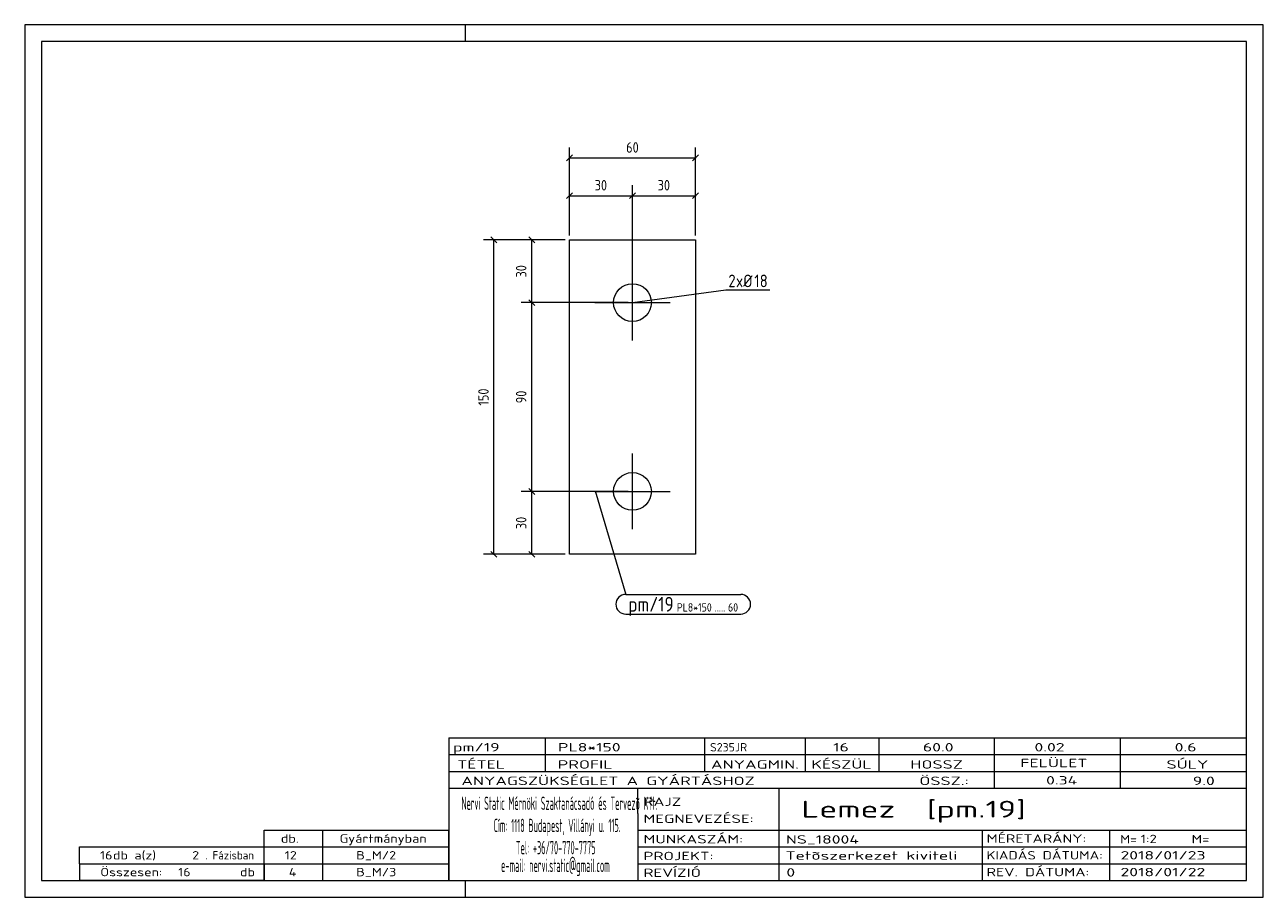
# Model space of a CAD drawing. Header units: millimetres. Extents: x 1 to 296, y 1 to 209.
import ezdxf

# ---------------------------------------------------------------- set-up
doc = ezdxf.new("R2010")
doc.units = ezdxf.units.MM
doc.header["$LTSCALE"] = 0.6
doc.linetypes.add('XKITLINE00', pattern=[0])
for name, color, linetype, lineweight in [('Bolt', 7, 'Continuous', 0), ('BoltMark', 3, 'Continuous', 0), ('DrawingSheet', 5, 'Continuous', 0), ('OtherObjectType', 1, 'Continuous', 0), ('Part', 2, 'Continuous', 0), ('PartMark', 3, 'Continuous', 0), ('Z-DIMENSIONS', 1, 'Continuous', 0)]:
    doc.layers.add(name, color=color, linetype=linetype, lineweight=lineweight)
doc.styles.add('ISOCPEUR', font='ISOCPEUR.TTF')

msp = doc.modelspace()

# ---------------------------------------------------------------- linework, layer by layer
at = {"layer": 'Bolt', "color": 4, "linetype": 'XKITLINE00', "lineweight": 0}
for p, q in [((145.75, 133.75), (145.75, 151.75)), ((136.75, 142.75), (154.75, 142.75)), ((145.75, 88.75), (145.75, 106.75)), ((136.75, 97.75), (154.75, 97.75))]:
    msp.add_line(p, q, dxfattribs=at)
for centre in [(145.75, 142.75), (145.75, 97.75)]:
    msp.add_circle(centre, 4.5, dxfattribs=at)
at = {"layer": 'BoltMark', "color": 4, "linetype": 'XKITLINE00', "lineweight": 0}
for p, q in [((145.75, 142.75), (167.99, 145.83)), ((167.99, 145.83), (178.47, 145.83))]:
    msp.add_line(p, q, dxfattribs=at)
at = {"layer": 'DrawingSheet', "color": 2, "linetype": 'XKITLINE00', "lineweight": 0}
for p, q in [((296, 209), (1, 209)), ((1, 209), (1, 1)), ((106, 205), (106, 209)), ((296, 1), (296, 209)), ((106, 1), (106, 5)), ((1, 1), (296, 1))]:
    msp.add_line(p, q, dxfattribs=at)
at = {"layer": 'DrawingSheet', "color": 3, "linetype": 'XKITLINE00', "lineweight": 0}
for p, q in [((292, 205), (5, 205)), ((5, 205), (5, 5)), ((292, 5), (292, 205)), ((5, 5), (292, 5))]:
    msp.add_line(p, q, dxfattribs=at)
at = {"layer": 'OtherObjectType', "color": 7, "linetype": 'XKITLINE00', "lineweight": 0}
for p, q in [((102, 39), (292, 39)), ((102, 39), (102, 35)), ((102, 39), (292, 39)), ((125, 35), (125, 39)), ((163, 35), (163, 39)), ((187, 35), (187, 39)), ((204.5, 35), (204.5, 39)), ((232, 35), (232, 39)), ((262, 35), (262, 39)), ((292, 35), (292, 39)), ((102, 35), (292, 35)), ((102, 35), (102, 5)), ((102, 35), (292, 35)), ((125, 31), (125, 35)), ((163, 31), (163, 35)), ((187, 31), (187, 35)), ((204.5, 31), (204.5, 35)), ((232, 31), (232, 35)), ((262, 31), (262, 35)), ((292, 31), (292, 35)), ((102, 31), (292, 31)), ((232, 27), (232, 31)), ((262, 27), (262, 31)), ((292, 27), (292, 31)), ((102, 27), (292, 27)), ((147, 21), (147, 27)), ((180.7, 17), (180.7, 27)), ((292, 21), (292, 27)), ((147, 21), (147, 5)), ((292, 17), (292, 21)), ((58, 17), (102, 17)), ((58, 13), (58, 17)), ((72, 13), (72, 17)), ((102, 13), (102, 17)), ((147, 17), (292, 17)), ((180.7, 5), (180.7, 17)), ((229.16, 13), (229.16, 17)), ((259.5, 5), (259.5, 17)), ((292, 13), (292, 17)), ((14, 9), (14, 13)), ((14, 13), (58, 13)), ((14, 13), (58, 13)), ((58, 9), (58, 13)), ((58, 13), (102, 13)), ((58, 9), (58, 13)), ((72, 9), (72, 13)), ((102, 9), (102, 13)), ((147, 13), (292, 13)), ((229.16, 5), (229.16, 13)), ((292, 9), (292, 13)), ((14, 9), (58, 9)), ((14, 9), (14, 5)), ((14, 9), (58, 9)), ((58, 9), (58, 5)), ((58, 9), (102, 9)), ((58, 5), (58, 9)), ((72, 5), (72, 9)), ((102, 5), (102, 9)), ((147, 9), (292, 9)), ((292, 5), (292, 9)), ((58, 5), (14, 5)), ((58, 5), (102, 5)), ((102, 5), (292, 5)), ((139.5, 5), (292, 5))]:
    msp.add_line(p, q, dxfattribs=at)
at = {"layer": 'Part', "color": 2, "linetype": 'XKITLINE00', "lineweight": 0}
for p, q in [((130.75, 82.75), (130.75, 157.75)), ((130.75, 157.75), (160.75, 157.75)), ((160.75, 157.75), (160.75, 82.75)), ((160.75, 82.75), (130.75, 82.75))]:
    msp.add_line(p, q, dxfattribs=at)
at = {"layer": 'PartMark', "color": 7, "linetype": 'XKITLINE00', "lineweight": 0}
for p, q in [((136.9, 97.9), (144.14, 73.2)), ((144.14, 73.2), (171.53, 73.2)), ((144.14, 68.5), (171.53, 68.5))]:
    msp.add_line(p, q, dxfattribs=at)
for centre, start, end in [((144.14, 70.85), 90, 270), ((171.53, 70.85), 270, 90)]:
    msp.add_arc(centre, 2.35, start, end, dxfattribs=at)
at = {"layer": 'Z-DIMENSIONS', "color": 7, "linetype": 'XKITLINE00', "lineweight": 0}
for p, q in [((131.46, 177.96), (130.04, 176.54)), ((130.75, 158.75), (130.75, 179.75)), ((130.75, 177.25), (160.75, 177.25)), ((161.46, 177.96), (160.04, 176.54)), ((160.75, 158.75), (160.75, 179.75)), ((131.46, 168.96), (130.04, 167.54)), ((130.75, 158.75), (130.75, 170.75)), ((130.75, 168.25), (145.75, 168.25)), ((146.46, 168.96), (145.04, 167.54)), ((146.46, 168.96), (145.04, 167.54)), ((145.75, 143.75), (145.75, 170.75)), ((145.75, 143.75), (145.75, 170.75)), ((145.75, 168.25), (160.75, 168.25)), ((161.46, 168.96), (160.04, 167.54)), ((160.75, 158.75), (160.75, 170.75)), ((129.75, 157.75), (110.25, 157.75)), ((112.04, 158.46), (113.46, 157.04)), ((112.75, 82.75), (112.75, 157.75)), ((129.75, 157.75), (119.25, 157.75)), ((121.04, 158.46), (122.46, 157.04)), ((121.75, 142.75), (121.75, 157.75)), ((144.75, 142.75), (119.25, 142.75)), ((144.75, 142.75), (119.25, 142.75)), ((121.04, 143.46), (122.46, 142.04)), ((121.04, 143.46), (122.46, 142.04)), ((121.75, 97.75), (121.75, 142.75)), ((144.75, 97.75), (119.25, 97.75)), ((144.75, 97.75), (119.25, 97.75)), ((121.04, 98.46), (122.46, 97.04)), ((121.04, 98.46), (122.46, 97.04)), ((121.75, 82.75), (121.75, 97.75)), ((129.75, 82.75), (110.25, 82.75)), ((112.04, 83.46), (113.46, 82.04)), ((129.75, 82.75), (119.25, 82.75)), ((121.04, 83.46), (122.46, 82.04))]:
    msp.add_line(p, q, dxfattribs=at)
at = {"layer": 'Z-DIMENSIONS', "color": 3}
for p in [(130.75, 177.25), (160.75, 177.25), (130.75, 168.25), (145.75, 168.25), (145.75, 168.25), (160.75, 168.25), (112.75, 157.75), (121.75, 157.75), (121.75, 142.75), (121.75, 142.75), (121.75, 97.75), (121.75, 97.75), (112.75, 82.75), (121.75, 82.75)]:
    msp.add_point(p, dxfattribs=at)

# ---------------------------------------------------------------- texts
at = {"layer": 'BoltMark', "color": 4, "style": 'ISOCPEUR', "width": 0.85}
for s, p in [('2', (168.59, 146.43)), ('xØ', (170.4, 146.43)), ('18', (174.78, 146.43))]:
    msp.add_text(s, height=3, dxfattribs=at).set_placement(p)
at = {"layer": 'OtherObjectType', "color": 7, "style": 'ISOCPEUR'}
for s, height, width, p in [('pm/19', 2, 1.525501, (103, 35.76)), ('PL8*150', 2, 1.525501, (128, 35.76)), ('S235JR', 2, 1.02, (164.22, 35.76)), ('16', 2, 1.525501, (193.55, 35.76)), ('60.0', 2, 1.525501, (214.94, 35.76)), ('0.02', 2, 1.525501, (241.51, 35.76)), ('0.6', 2, 1.525501, (274.91, 35.76)), ('TÉTEL', 2, 1.525501, (104, 31.66)), ('PROFIL', 2, 1.525501, (127.96, 31.66)), ('ANYAGMIN.', 2, 1.525501, (164.47, 31.66)), ('KÉSZÜL', 2, 1.525501, (188.37, 31.66)), ('HOSSZ', 2, 1.525501, (211.96, 31.66)), ('FELÜLET', 2, 1.525501, (238.13, 32)), ('SÚLY', 2, 1.525501, (272.96, 31.66)), ('ANYAGSZÜKSÉGLET A GYÁRTÁSHOZ', 2, 1.525501, (105, 27.75)), ('ÖSSZ.:', 2, 1.525501, (214.1, 27.75)), ('0.34', 2, 1.525501, (244.28, 27.88)), ('9.0', 2, 1.525501, (279.22, 27.75)), ('Nervi Static Mérnöki\xa0Szaktanácsadó\xa0és\xa0Tervezõ Kft.', 3.1765, 0.403093, (105, 21.82)), ('RAJZ', 2, 1.445, (148.38, 22.78)), ('Lemez  [pm.19]', 4, 1.474651, (186, 20)), ('MEGNEVEZÉSE:', 2, 1.445, (148.38, 18.72)), ('Cím:\xa01118 Budapest, Villányi u. 115.', 3.1765, 0.403093, (112.69, 16.53)), ('db.', 2, 1.211571, (62, 14)), ('Gyártmányban', 2, 1.211571, (76, 14)), ('MUNKASZÁM:', 2, 1.445, (148.38, 13.84)), ('NS_18004', 2, 1.525501, (182.28, 13.78)), ('MÉRETARÁNY:', 2, 1.36, (230.1, 14)), ('M=', 2, 1.211571, (261.91, 13.84)), ('1:2', 2, 1.275, (266.79, 13.9)), ('M=', 2, 1.275, (278.95, 13.87)), ('16', 2, 1.211571, (18.92, 10)), ('db a(z)', 2, 1.211571, (22, 10)), ('2', 2, 1.211571, (40.86, 10)), ('. Fázisban', 2, 0.935, (44, 10)), ('12', 2, 1.211571, (62.92, 10)), ('B_M/2', 2, 1.211571, (79.96, 10)), ('Tel:\xa0+36/70-770-7775', 3.1765, 0.403093, (117.97, 11.24)), ('PROJEKT:', 2, 1.445, (148.38, 9.84)), ('Tetõszerkezet kiviteli ', 2, 1.525501, (182.2, 9.94)), ('KIADÁS DÁTUMA:', 2, 1.275, (230.1, 10)), ('2018/01/23', 2, 1.525501, (262, 10)), ('e-mail:\xa0nervi.static@gmail.com', 3.1765, 0.403093, (114.45, 7)), ('Összesen:            db', 2, 1.211571, (19, 6)), ('16', 2, 1.211571, (37.53, 6)), ('4', 2, 1.211571, (63.9, 6)), ('B_M/3', 2, 1.211571, (79.96, 6)), ('REVÍZIÓ', 2, 1.445, (148.38, 5.84)), ('0', 2, 1.525501, (182.41, 5.92)), ('REV. DÁTUMA:', 2, 1.36, (230.1, 6)), ('2018/01/22', 2, 1.525501, (262, 6))]:
    msp.add_text(s, height=height, dxfattribs=dict(at, width=width)).set_placement(p)
at = {"layer": 'PartMark', "color": 3, "style": 'ISOCPEUR', "width": 0.85}
msp.add_text('pm/19', height=3.5, dxfattribs=at).set_placement((144.74, 69.1))
at = {"layer": 'PartMark', "color": 4, "style": 'ISOCPEUR', "width": 0.85}
for s, p in [('PL8*150', (156.32, 69.1)), ('60', (168.52, 69.1)), ('.....', (165.34, 69.1))]:
    msp.add_text(s, height=2, dxfattribs=at).set_placement(p)
at = {"layer": 'Z-DIMENSIONS', "color": 3, "style": 'ISOCPEUR', "width": 0.85}
for s, p in [('60', (144.25, 178.5)), ('30', (136.75, 169.5)), ('30', (151.75, 169.5))]:
    msp.add_text(s, height=2.5, dxfattribs=at).set_placement(p)
for s, p in [('30', (120.5, 148.75)), ('150', (111.5, 118.21)), ('90', (120.5, 118.75)), ('30', (120.5, 88.75))]:
    msp.add_text(s, height=2.5, rotation=90.0002, dxfattribs=at).set_placement(p)

doc.saveas('drawing.dxf')
